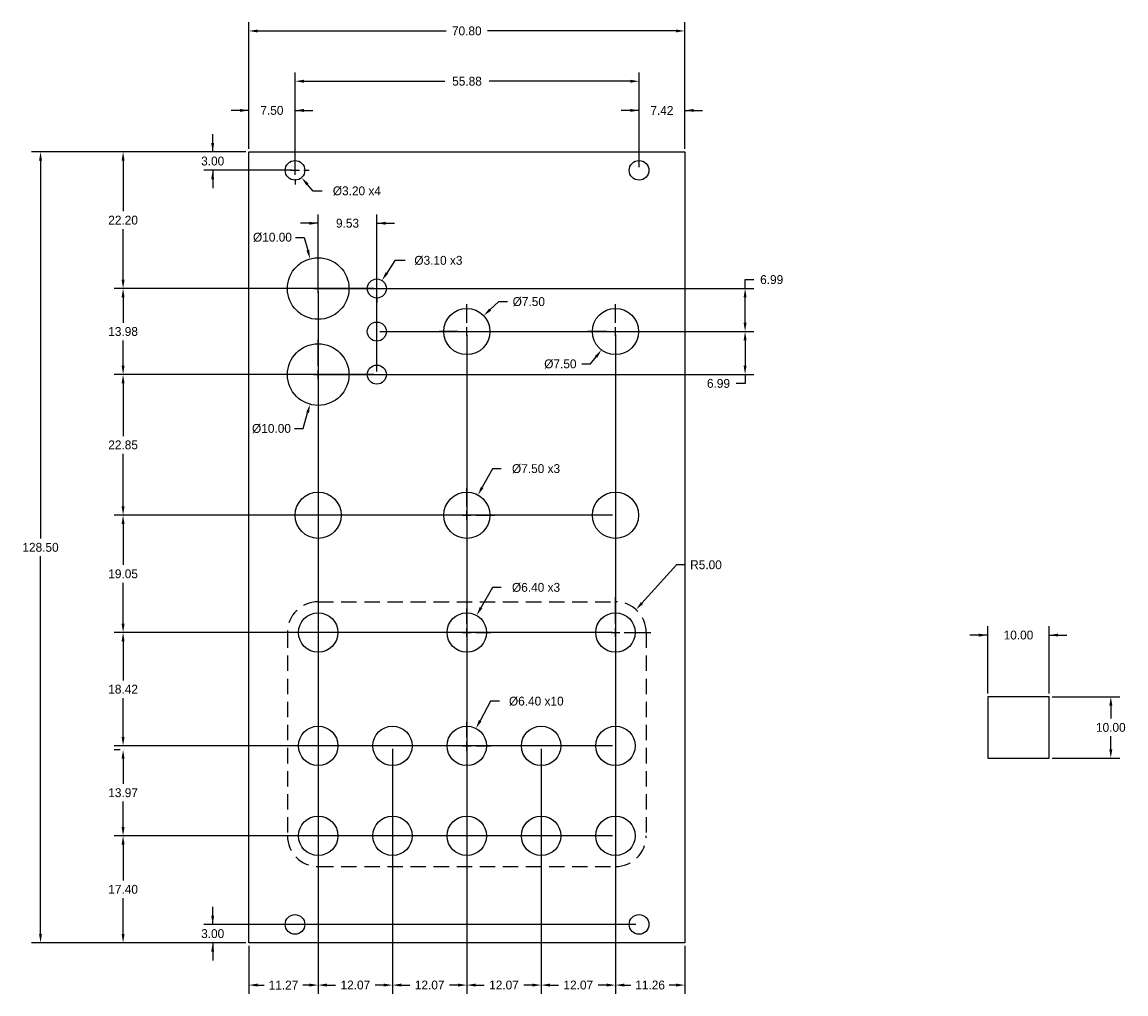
# Model space of a CAD drawing. Header units: millimetres. Extents: x -37 to 142, y -8 to 150.
import ezdxf

# ---------------------------------------------------------------- set-up
doc = ezdxf.new("R2010")
doc.units = ezdxf.units.MM
doc.header["$LTSCALE"] = 10
doc.header["$MEASUREMENT"] = 0
doc.header["$PDSIZE"] = -5
doc.linetypes.add('DASHED', pattern=[0.375, 0.25, -0.125])
for name, color, linetype in [('Dimensions', 1, 'Continuous'), ('Panel', 7, 'Continuous'), ('ScaleHelp', 3, 'Continuous'), ('Sunken', 2, 'DASHED')]:
    doc.layers.add(name, color=color, linetype=linetype)
doc.dimstyles.get("Standard").update_dxf_attribs({"dimscale": 8, "dimtxt": 0.18, "dimasz": 0.18, "dimexe": 0.18, "dimexo": 0.0625, "dimgap": 0.09, "dimtad": 0, "dimtih": 1, "dimtoh": 1, "dimzin": 0, "dimdsep": 46, "dimtxsty": 'Standard', "dimcen": -0.09, "dimadec": 0, "dimazin": 0, "dimtfac": 1, "dimtdec": 4, "dimtofl": 0, "dimtmove": 0, "dimatfit": 3, "dimfxl": 1, "dimtolj": 1, "dimtzin": 0, "dimarcsym": 0})

# ---------------------------------------------------------------- blocks, each defined once
blk = doc.blocks.new('*D105')
at = {"layer": 'Defpoints', "color": 0}
for p in [(130, 50), (120, 40), (130, 40)]:
    blk.add_point(p, dxfattribs=at)
at = {"layer": 'ScaleHelp', "color": 0, "lineweight": -2}
for p, q in [((120, 40.5), (120, 51.44)), ((130, 40.5), (130, 51.44)), ((120, 50), (117.12, 50)), ((130, 50), (132.88, 50))]:
    blk.add_line(p, q, dxfattribs=at)
at = {"layer": 'ScaleHelp', "color": 0}
for points in [[(118.56, 49.76), (118.56, 50.24), (120, 50)], [(131.44, 50.24), (131.44, 49.76), (130, 50)]]:
    blk.add_solid(points, dxfattribs=at)
at = {"layer": 'ScaleHelp', "color": 0, "insert": (125, 50), "char_height": 1.44, "attachment_point": 5}
blk.add_mtext('\\A1;10.00', dxfattribs=at)
blk = doc.blocks.new('*D106')
at = {"layer": 'Defpoints', "color": 0}
for p in [(130, 40), (130, 30), (140, 30)]:
    blk.add_point(p, dxfattribs=at)
at = {"layer": 'ScaleHelp', "color": 0, "lineweight": -2}
for p, q in [((130.5, 40), (141.44, 40)), ((140, 38.56), (140, 36.44)), ((140, 31.44), (140, 33.56)), ((130.5, 30), (141.44, 30))]:
    blk.add_line(p, q, dxfattribs=at)
at = {"layer": 'ScaleHelp', "color": 0}
for points in [[(140.24, 38.56), (139.76, 38.56), (140, 40)], [(139.76, 31.44), (140.24, 31.44), (140, 30)]]:
    blk.add_solid(points, dxfattribs=at)
at = {"layer": 'ScaleHelp', "color": 0, "insert": (140, 35), "char_height": 1.44, "attachment_point": 5}
blk.add_mtext('\\A1;10.00', dxfattribs=at)
blk = doc.blocks.new('*D168')
at = {"layer": 'Defpoints', "color": 0}
for p in [(7.5, 135.23), (0, 128.5), (7.5, 125.5)]:
    blk.add_point(p, dxfattribs=at)
at = {"layer": 'Dimensions', "color": 0, "lineweight": -2}
for p, q in [((0, 129), (0, 136.67)), ((7.5, 126), (7.5, 136.67)), ((0, 135.23), (-2.88, 135.23)), ((7.5, 135.23), (10.38, 135.23))]:
    blk.add_line(p, q, dxfattribs=at)
at = {"layer": 'Dimensions', "color": 0}
for points in [[(-1.44, 134.99), (-1.44, 135.47), (0, 135.23)], [(8.94, 135.47), (8.94, 134.99), (7.5, 135.23)]]:
    blk.add_solid(points, dxfattribs=at)
at = {"layer": 'Dimensions', "color": 0, "insert": (3.75, 135.23), "char_height": 1.44, "attachment_point": 5}
blk.add_mtext('\\A1;7.50', dxfattribs=at)
blk = doc.blocks.new('*D169')
at = {"layer": 'Defpoints', "color": 0}
for p in [(63.38, 139.97), (7.5, 125.5), (63.38, 125.5)]:
    blk.add_point(p, dxfattribs=at)
at = {"layer": 'Dimensions', "color": 0, "lineweight": -2}
for p, q in [((7.5, 126), (7.5, 141.41)), ((8.94, 139.97), (31.84, 139.97)), ((61.94, 139.97), (39.04, 139.97)), ((63.38, 126), (63.38, 141.41))]:
    blk.add_line(p, q, dxfattribs=at)
at = {"layer": 'Dimensions', "color": 0}
for points in [[(8.94, 140.21), (8.94, 139.73), (7.5, 139.97)], [(61.94, 139.73), (61.94, 140.21), (63.38, 139.97)]]:
    blk.add_solid(points, dxfattribs=at)
at = {"layer": 'Dimensions', "color": 0, "insert": (35.44, 139.97), "char_height": 1.44, "attachment_point": 5}
blk.add_mtext('\\A1;55.88', dxfattribs=at)
blk = doc.blocks.new('*D170')
at = {"layer": 'Defpoints', "color": 0}
for p in [(70.8, 135.23), (70.8, 128.5), (63.38, 125.5)]:
    blk.add_point(p, dxfattribs=at)
at = {"layer": 'Dimensions', "color": 0, "lineweight": -2}
for p, q in [((63.38, 126), (63.38, 136.67)), ((70.8, 129), (70.8, 136.67)), ((63.38, 135.23), (60.5, 135.23)), ((70.8, 135.23), (73.68, 135.23))]:
    blk.add_line(p, q, dxfattribs=at)
at = {"layer": 'Dimensions', "color": 0}
for points in [[(61.94, 134.99), (61.94, 135.47), (63.38, 135.23)], [(72.24, 135.47), (72.24, 134.99), (70.8, 135.23)]]:
    blk.add_solid(points, dxfattribs=at)
at = {"layer": 'Dimensions', "color": 0, "insert": (67.09, 135.23), "char_height": 1.44, "attachment_point": 5}
blk.add_mtext('\\A1;7.42', dxfattribs=at)
blk = doc.blocks.new('*D171')
at = {"layer": 'Defpoints', "color": 0}
for p in [(70.8, 148.14), (0, 128.5), (70.8, 129)]:
    blk.add_point(p, dxfattribs=at)
at = {"layer": 'Dimensions', "color": 0, "lineweight": -2}
for p, q in [((0, 129), (0, 149.58)), ((70.8, 129.5), (70.8, 149.58)), ((1.44, 148.14), (32.04, 148.14)), ((69.36, 148.14), (38.76, 148.14))]:
    blk.add_line(p, q, dxfattribs=at)
at = {"layer": 'Dimensions', "color": 0}
for points in [[(1.44, 148.38), (1.44, 147.9), (0, 148.14)], [(69.36, 147.9), (69.36, 148.38), (70.8, 148.14)]]:
    blk.add_solid(points, dxfattribs=at)
at = {"layer": 'Dimensions', "color": 0, "insert": (35.4, 148.14), "char_height": 1.44, "attachment_point": 5}
blk.add_mtext('\\A1;70.80', dxfattribs=at)
blk = doc.blocks.new('*D173')
at = {"layer": 'Defpoints', "color": 0}
for p in [(11.27, 106.3), (23.34, 32), (23.34, -6.85)]:
    blk.add_point(p, dxfattribs=at)
at = {"layer": 'Dimensions', "color": 0, "lineweight": -2}
for p, q in [((11.27, 105.8), (11.27, -8.29)), ((23.34, 31.5), (23.34, -8.29)), ((12.71, -6.85), (14.06, -6.85)), ((21.89, -6.85), (20.54, -6.85))]:
    blk.add_line(p, q, dxfattribs=at)
at = {"layer": 'Dimensions', "color": 0}
for points in [[(12.71, -6.61), (12.71, -7.09), (11.27, -6.85)], [(21.89, -7.09), (21.89, -6.61), (23.34, -6.85)]]:
    blk.add_solid(points, dxfattribs=at)
at = {"layer": 'Dimensions', "color": 0, "insert": (17.3, -6.85), "char_height": 1.44, "attachment_point": 5}
blk.add_mtext('\\A1;12.07', dxfattribs=at)
blk = doc.blocks.new('*D174')
at = {"layer": 'Defpoints', "color": 0}
for p in [(35.41, 99.31), (23.34, 32), (35.41, -6.85)]:
    blk.add_point(p, dxfattribs=at)
at = {"layer": 'Dimensions', "color": 0, "lineweight": -2}
for p, q in [((35.41, 98.81), (35.41, -8.29)), ((23.34, 31.5), (23.34, -8.29)), ((24.78, -6.85), (26.13, -6.85)), ((33.97, -6.85), (32.61, -6.85))]:
    blk.add_line(p, q, dxfattribs=at)
at = {"layer": 'Dimensions', "color": 0}
for points in [[(24.78, -6.61), (24.78, -7.09), (23.34, -6.85)], [(33.97, -7.09), (33.97, -6.61), (35.41, -6.85)]]:
    blk.add_solid(points, dxfattribs=at)
at = {"layer": 'Dimensions', "color": 0, "insert": (29.37, -6.85), "char_height": 1.44, "attachment_point": 5}
blk.add_mtext('\\A1;12.07', dxfattribs=at)
blk = doc.blocks.new('*D178')
at = {"layer": 'Defpoints', "color": 0}
for p in [(-5.87, 128.5), (0, 128.5), (7.5, 125.5)]:
    blk.add_point(p, dxfattribs=at)
at = {"layer": 'Dimensions', "color": 0, "lineweight": -2}
for p, q in [((-5.87, 128.5), (-5.87, 131.38)), ((-0.5, 128.5), (-7.31, 128.5)), ((7, 125.5), (-7.31, 125.5)), ((-5.87, 125.5), (-5.87, 122.62))]:
    blk.add_line(p, q, dxfattribs=at)
at = {"layer": 'Dimensions', "color": 0}
for points in [[(-6.11, 129.94), (-5.63, 129.94), (-5.87, 128.5)], [(-5.63, 124.06), (-6.11, 124.06), (-5.87, 125.5)]]:
    blk.add_solid(points, dxfattribs=at)
at = {"layer": 'Dimensions', "color": 0, "insert": (-5.87, 127), "char_height": 1.44, "attachment_point": 5}
blk.add_mtext('\\A1;3.00', dxfattribs=at)
blk = doc.blocks.new('*D179')
at = {"layer": 'Defpoints', "color": 0}
for p in [(0, 128.5), (-33.83, 0), (0, 0)]:
    blk.add_point(p, dxfattribs=at)
at = {"layer": 'Dimensions', "color": 0, "lineweight": -2}
for p, q in [((-0.5, 128.5), (-35.27, 128.5)), ((-33.83, 127.06), (-33.83, 65.69)), ((-33.83, 1.44), (-33.83, 62.81)), ((-0.5, 0), (-35.27, 0))]:
    blk.add_line(p, q, dxfattribs=at)
at = {"layer": 'Dimensions', "color": 0}
for points in [[(-33.59, 127.06), (-34.07, 127.06), (-33.83, 128.5)], [(-34.07, 1.44), (-33.59, 1.44), (-33.83, 0)]]:
    blk.add_solid(points, dxfattribs=at)
at = {"layer": 'Dimensions', "color": 0, "insert": (-33.83, 64.25), "char_height": 1.44, "attachment_point": 5}
blk.add_mtext('\\A1;128.50', dxfattribs=at)
blk = doc.blocks.new('*D183')
at = {"layer": 'Defpoints', "color": 0}
for p in [(0, 128.5), (-20.42, 106.3), (20.8, 106.3)]:
    blk.add_point(p, dxfattribs=at)
at = {"layer": 'Dimensions', "color": 0, "lineweight": -2}
for p, q in [((-0.5, 128.5), (-21.86, 128.5)), ((-20.42, 127.06), (-20.42, 118.84)), ((-20.42, 107.74), (-20.42, 115.96)), ((20.3, 106.3), (-21.86, 106.3))]:
    blk.add_line(p, q, dxfattribs=at)
at = {"layer": 'Dimensions', "color": 0}
for points in [[(-20.18, 127.06), (-20.66, 127.06), (-20.42, 128.5)], [(-20.66, 107.74), (-20.18, 107.74), (-20.42, 106.3)]]:
    blk.add_solid(points, dxfattribs=at)
at = {"layer": 'Dimensions', "color": 0, "insert": (-20.42, 117.4), "char_height": 1.44, "attachment_point": 5}
blk.add_mtext('\\A1;22.20', dxfattribs=at)
blk = doc.blocks.new('*D184')
at = {"layer": 'Defpoints', "color": 0}
for p in [(11.27, 106.3), (-20.42, 92.32), (20.8, 92.32)]:
    blk.add_point(p, dxfattribs=at)
at = {"layer": 'Dimensions', "color": 0, "lineweight": -2}
for p, q in [((10.77, 106.3), (-21.86, 106.3)), ((-20.42, 104.86), (-20.42, 100.75)), ((-20.42, 93.76), (-20.42, 97.87)), ((20.3, 92.32), (-21.86, 92.32))]:
    blk.add_line(p, q, dxfattribs=at)
at = {"layer": 'Dimensions', "color": 0}
for points in [[(-20.18, 104.86), (-20.66, 104.86), (-20.42, 106.3)], [(-20.66, 93.76), (-20.18, 93.76), (-20.42, 92.32)]]:
    blk.add_solid(points, dxfattribs=at)
at = {"layer": 'Dimensions', "color": 0, "insert": (-20.42, 99.31), "char_height": 1.44, "attachment_point": 5}
blk.add_mtext('\\A1;13.98', dxfattribs=at)
blk = doc.blocks.new('*D185')
at = {"layer": 'Defpoints', "color": 0}
for p in [(20.8, 92.32), (-20.42, 69.47), (59.55, 69.47)]:
    blk.add_point(p, dxfattribs=at)
at = {"layer": 'Dimensions', "color": 0, "lineweight": -2}
for p, q in [((20.3, 92.32), (-21.86, 92.32)), ((-20.42, 90.88), (-20.42, 82.33)), ((-20.42, 70.91), (-20.42, 79.45)), ((59.05, 69.47), (-21.86, 69.47))]:
    blk.add_line(p, q, dxfattribs=at)
at = {"layer": 'Dimensions', "color": 0}
for points in [[(-20.18, 90.88), (-20.66, 90.88), (-20.42, 92.32)], [(-20.66, 70.91), (-20.18, 70.91), (-20.42, 69.47)]]:
    blk.add_solid(points, dxfattribs=at)
at = {"layer": 'Dimensions', "color": 0, "insert": (-20.42, 80.89), "char_height": 1.44, "attachment_point": 5}
blk.add_mtext('\\A1;22.85', dxfattribs=at)
blk = doc.blocks.new('*D186')
at = {"layer": 'Defpoints', "color": 0}
for p in [(59.55, 69.47), (-20.42, 50.42), (59.55, 50.42)]:
    blk.add_point(p, dxfattribs=at)
at = {"layer": 'Dimensions', "color": 0, "lineweight": -2}
for p, q in [((59.05, 69.47), (-21.86, 69.47)), ((-20.42, 68.03), (-20.42, 61.39)), ((-20.42, 51.86), (-20.42, 58.51)), ((59.05, 50.42), (-21.86, 50.42))]:
    blk.add_line(p, q, dxfattribs=at)
at = {"layer": 'Dimensions', "color": 0}
for points in [[(-20.18, 68.03), (-20.66, 68.03), (-20.42, 69.47)], [(-20.66, 51.86), (-20.18, 51.86), (-20.42, 50.42)]]:
    blk.add_solid(points, dxfattribs=at)
at = {"layer": 'Dimensions', "color": 0, "insert": (-20.42, 59.95), "char_height": 1.44, "attachment_point": 5}
blk.add_mtext('\\A1;19.05', dxfattribs=at)
blk = doc.blocks.new('*D187')
at = {"layer": 'Defpoints', "color": 0}
for p in [(-20.42, 50.42), (59.55, 50.42), (59.55, 32)]:
    blk.add_point(p, dxfattribs=at)
at = {"layer": 'Dimensions', "color": 0, "lineweight": -2}
for p, q in [((59.05, 50.42), (-21.86, 50.42)), ((-20.42, 48.98), (-20.42, 42.65)), ((-20.42, 33.44), (-20.42, 39.77)), ((59.05, 32), (-21.86, 32))]:
    blk.add_line(p, q, dxfattribs=at)
at = {"layer": 'Dimensions', "color": 0}
for points in [[(-20.18, 48.98), (-20.66, 48.98), (-20.42, 50.42)], [(-20.66, 33.44), (-20.18, 33.44), (-20.42, 32)]]:
    blk.add_solid(points, dxfattribs=at)
at = {"layer": 'Dimensions', "color": 0, "insert": (-20.42, 41.21), "char_height": 1.44, "attachment_point": 5}
blk.add_mtext('\\A1;18.42', dxfattribs=at)
blk = doc.blocks.new('*D188')
at = {"layer": 'Defpoints', "color": 0}
for p in [(-20.42, 31.37), (-20.42, 17.4), (59.55, 17.4)]:
    blk.add_point(p, dxfattribs=at)
at = {"layer": 'Dimensions', "color": 0, "lineweight": -2}
for p, q in [((-20.92, 31.37), (-21.86, 31.37)), ((-20.42, 29.93), (-20.42, 25.82)), ((-20.42, 18.84), (-20.42, 22.95)), ((59.05, 17.4), (-21.86, 17.4))]:
    blk.add_line(p, q, dxfattribs=at)
at = {"layer": 'Dimensions', "color": 0}
for points in [[(-20.18, 29.93), (-20.66, 29.93), (-20.42, 31.37)], [(-20.66, 18.84), (-20.18, 18.84), (-20.42, 17.4)]]:
    blk.add_solid(points, dxfattribs=at)
at = {"layer": 'Dimensions', "color": 0, "insert": (-20.42, 24.39), "char_height": 1.44, "attachment_point": 5}
blk.add_mtext('\\A1;13.97', dxfattribs=at)
blk = doc.blocks.new('*D189')
at = {"layer": 'Defpoints', "color": 0}
for p in [(59.55, 17.4), (-20.42, 0), (0, 0)]:
    blk.add_point(p, dxfattribs=at)
at = {"layer": 'Dimensions', "color": 0, "lineweight": -2}
for p, q in [((59.05, 17.4), (-21.86, 17.4)), ((-20.42, 15.96), (-20.42, 10.14)), ((-20.42, 1.44), (-20.42, 7.26)), ((-0.5, 0), (-21.86, 0))]:
    blk.add_line(p, q, dxfattribs=at)
at = {"layer": 'Dimensions', "color": 0}
for points in [[(-20.18, 15.96), (-20.66, 15.96), (-20.42, 17.4)], [(-20.66, 1.44), (-20.18, 1.44), (-20.42, 0)]]:
    blk.add_solid(points, dxfattribs=at)
at = {"layer": 'Dimensions', "color": 0, "insert": (-20.42, 8.7), "char_height": 1.44, "attachment_point": 5}
blk.add_mtext('\\A1;17.40', dxfattribs=at)
blk = doc.blocks.new('*D190')
at = {"layer": 'Defpoints', "color": 0}
for p in [(63.38, 3), (-5.87, 0), (0, 0)]:
    blk.add_point(p, dxfattribs=at)
at = {"layer": 'Dimensions', "color": 0, "lineweight": -2}
for p, q in [((-5.87, 3), (-5.87, 5.88)), ((62.88, 3), (-7.31, 3)), ((-0.5, 0), (-7.31, 0)), ((-5.87, 0), (-5.87, -2.88))]:
    blk.add_line(p, q, dxfattribs=at)
at = {"layer": 'Dimensions', "color": 0}
for points in [[(-6.11, 4.44), (-5.63, 4.44), (-5.87, 3)], [(-5.63, -1.44), (-6.11, -1.44), (-5.87, 0)]]:
    blk.add_solid(points, dxfattribs=at)
at = {"layer": 'Dimensions', "color": 0, "insert": (-5.87, 1.5), "char_height": 1.44, "attachment_point": 5}
blk.add_mtext('\\A1;3.00', dxfattribs=at)
blk = doc.blocks.new('*D191')
at = {"layer": 'Defpoints', "color": 0}
for p in [(11.27, 106.3), (80.6, 106.3), (20.8, 99.31)]:
    blk.add_point(p, dxfattribs=at)
at = {"layer": 'Dimensions', "color": 0, "lineweight": -2}
for p, q in [((80.6, 107.74), (82.04, 107.74)), ((80.6, 106.3), (80.6, 107.74)), ((11.77, 106.3), (82.04, 106.3)), ((80.6, 100.75), (80.6, 104.86)), ((21.3, 99.31), (82.04, 99.31))]:
    blk.add_line(p, q, dxfattribs=at)
at = {"layer": 'Dimensions', "color": 0}
for points in [[(80.84, 104.86), (80.36, 104.86), (80.6, 106.3)], [(80.36, 100.75), (80.84, 100.75), (80.6, 99.31)]]:
    blk.add_solid(points, dxfattribs=at)
at = {"layer": 'Dimensions', "color": 0, "insert": (84.92, 107.74), "char_height": 1.44, "attachment_point": 5}
blk.add_mtext('\\A1;6.99', dxfattribs=at)
blk = doc.blocks.new('*D192')
at = {"layer": 'Defpoints', "color": 0}
for p in [(59.55, 99.31), (11.27, 92.32), (80.6, 92.32)]:
    blk.add_point(p, dxfattribs=at)
at = {"layer": 'Dimensions', "color": 0, "lineweight": -2}
for p, q in [((60.05, 99.31), (82.04, 99.31)), ((80.6, 97.87), (80.6, 93.76)), ((11.77, 92.32), (82.04, 92.32)), ((80.6, 92.32), (80.6, 90.88)), ((80.6, 90.88), (79.16, 90.88))]:
    blk.add_line(p, q, dxfattribs=at)
at = {"layer": 'Dimensions', "color": 0}
for points in [[(80.84, 97.87), (80.36, 97.87), (80.6, 99.31)], [(80.36, 93.76), (80.84, 93.76), (80.6, 92.32)]]:
    blk.add_solid(points, dxfattribs=at)
at = {"layer": 'Dimensions', "color": 0, "insert": (76.28, 90.88), "char_height": 1.44, "attachment_point": 5}
blk.add_mtext('\\A1;6.99', dxfattribs=at)
blk = doc.blocks.new('*D193')
at = {"layer": 'Defpoints', "color": 0}
for p in [(11.27, 116.9), (11.27, 106.3), (20.8, 92.32)]:
    blk.add_point(p, dxfattribs=at)
at = {"layer": 'Dimensions', "color": 0, "lineweight": -2}
for p, q in [((11.27, 106.8), (11.27, 118.34)), ((20.8, 92.82), (20.8, 118.34)), ((11.27, 116.9), (8.39, 116.9)), ((20.8, 116.9), (23.68, 116.9))]:
    blk.add_line(p, q, dxfattribs=at)
at = {"layer": 'Dimensions', "color": 0}
for points in [[(9.83, 116.66), (9.83, 117.14), (11.27, 116.9)], [(22.24, 117.14), (22.24, 116.66), (20.8, 116.9)]]:
    blk.add_solid(points, dxfattribs=at)
at = {"layer": 'Dimensions', "color": 0, "insert": (16.03, 116.9), "char_height": 1.44, "attachment_point": 5}
blk.add_mtext('\\A1;9.53', dxfattribs=at)
blk = doc.blocks.new('*D194')
at = {"layer": 'Defpoints', "color": 0}
for p in [(21.63, 107.6), (19.96, 105)]:
    blk.add_point(p, dxfattribs=at)
at = {"layer": 'Dimensions', "color": 0, "lineweight": -2}
for p, q in [((23.71, 110.85), (22.41, 108.82)), ((25.39, 110.85), (23.71, 110.85)), ((20.8, 107.74), (20.8, 108.57)), ((19.36, 106.3), (18.52, 106.3)), ((20.08, 106.3), (21.52, 106.3)), ((20.8, 105.58), (20.8, 107.02)), ((22.24, 106.3), (23.07, 106.3)), ((20.8, 104.86), (20.8, 104.03))]:
    blk.add_line(p, q, dxfattribs=at)
at = {"layer": 'Dimensions', "color": 0}
blk.add_solid([(22.21, 108.95), (22.61, 108.69), (21.63, 107.6)], dxfattribs=at)
at = {"layer": 'Dimensions', "color": 0, "insert": (30.79, 110.85), "char_height": 1.44, "attachment_point": 5}
blk.add_mtext('\\A1;%%c3.10 x3', dxfattribs=at)
blk = doc.blocks.new('*D195')
at = {"layer": 'Defpoints', "color": 0}
for p in [(9.95, 111.12), (12.58, 101.48)]:
    blk.add_point(p, dxfattribs=at)
at = {"layer": 'Dimensions', "color": 0, "lineweight": -2}
for p, q in [((7.56, 114.61), (9, 114.61)), ((9, 114.61), (9.57, 112.51)), ((11.27, 107.74), (11.27, 112.02)), ((9.83, 106.3), (5.55, 106.3)), ((10.55, 106.3), (11.99, 106.3)), ((11.27, 105.58), (11.27, 107.02)), ((12.71, 106.3), (16.98, 106.3)), ((11.27, 104.86), (11.27, 100.58))]:
    blk.add_line(p, q, dxfattribs=at)
at = {"layer": 'Dimensions', "color": 0}
blk.add_solid([(9.34, 112.45), (9.81, 112.58), (9.95, 111.12)], dxfattribs=at)
at = {"layer": 'Dimensions', "color": 0, "insert": (3.84, 114.61), "char_height": 1.44, "attachment_point": 5}
blk.add_mtext('\\A1;%%c10.00', dxfattribs=at)
blk = doc.blocks.new('*D196')
at = {"layer": 'Defpoints', "color": 0}
for p in [(12.6, 97.14), (9.93, 87.5)]:
    blk.add_point(p, dxfattribs=at)
at = {"layer": 'Dimensions', "color": 0, "lineweight": -2}
for p, q in [((11.27, 93.76), (11.27, 98.04)), ((9.83, 92.32), (5.55, 92.32)), ((10.55, 92.32), (11.99, 92.32)), ((11.27, 91.6), (11.27, 93.04)), ((12.71, 92.32), (16.99, 92.32)), ((11.27, 90.88), (11.27, 86.6)), ((8.84, 83.55), (9.55, 86.11)), ((7.4, 83.55), (8.84, 83.55))]:
    blk.add_line(p, q, dxfattribs=at)
at = {"layer": 'Dimensions', "color": 0}
blk.add_solid([(9.78, 86.05), (9.32, 86.18), (9.93, 87.5)], dxfattribs=at)
at = {"layer": 'Dimensions', "color": 0, "insert": (3.68, 83.55), "char_height": 1.44, "attachment_point": 5}
blk.add_mtext('\\A1;%%c10.00', dxfattribs=at)
blk = doc.blocks.new('*D197')
at = {"layer": 'Defpoints', "color": 0}
for p in [(37.22, 72.75), (33.59, 66.19)]:
    blk.add_point(p, dxfattribs=at)
at = {"layer": 'Dimensions', "color": 0, "lineweight": -2}
for p, q in [((39.57, 77.02), (37.91, 74.01)), ((41.01, 77.02), (39.57, 77.02)), ((35.41, 70.91), (35.41, 73.94)), ((35.41, 68.75), (35.41, 70.19)), ((33.97, 69.47), (30.94, 69.47)), ((34.69, 69.47), (36.13, 69.47)), ((36.85, 69.47), (39.88, 69.47)), ((35.41, 68.03), (35.41, 65))]:
    blk.add_line(p, q, dxfattribs=at)
at = {"layer": 'Dimensions', "color": 0}
blk.add_solid([(37.7, 74.13), (38.12, 73.9), (37.22, 72.75)], dxfattribs=at)
at = {"layer": 'Dimensions', "color": 0, "insert": (46.65, 77.02), "char_height": 1.44, "attachment_point": 5}
blk.add_mtext('\\A1;%%c7.50 x3', dxfattribs=at)
blk = doc.blocks.new('*D198')
at = {"layer": 'Defpoints', "color": 0}
for p in [(36.99, 53.2), (33.82, 47.64)]:
    blk.add_point(p, dxfattribs=at)
at = {"layer": 'Dimensions', "color": 0, "lineweight": -2}
for p, q in [((39.57, 57.73), (37.7, 54.45)), ((41.01, 57.73), (39.57, 57.73)), ((35.41, 51.86), (35.41, 54.34)), ((33.97, 50.42), (31.49, 50.42)), ((34.69, 50.42), (36.13, 50.42)), ((35.41, 49.7), (35.41, 51.14)), ((36.85, 50.42), (39.33, 50.42)), ((35.41, 48.98), (35.41, 46.5))]:
    blk.add_line(p, q, dxfattribs=at)
at = {"layer": 'Dimensions', "color": 0}
blk.add_solid([(37.5, 54.57), (37.91, 54.33), (36.99, 53.2)], dxfattribs=at)
at = {"layer": 'Dimensions', "color": 0, "insert": (46.65, 57.73), "char_height": 1.44, "attachment_point": 5}
blk.add_mtext('\\A1;%%c6.40 x3', dxfattribs=at)
blk = doc.blocks.new('*D199')
at = {"layer": 'Defpoints', "color": 0}
for p in [(38.14, 101.88), (32.67, 96.74)]:
    blk.add_point(p, dxfattribs=at)
at = {"layer": 'Dimensions', "color": 0, "lineweight": -2}
for p, q in [((40.55, 104.15), (39.19, 102.87)), ((41.99, 104.15), (40.55, 104.15)), ((35.41, 100.75), (35.41, 103.78)), ((33.97, 99.31), (30.94, 99.31)), ((34.69, 99.31), (36.13, 99.31)), ((35.41, 98.59), (35.41, 100.03)), ((36.85, 99.31), (39.88, 99.31)), ((35.41, 97.87), (35.41, 94.84))]:
    blk.add_line(p, q, dxfattribs=at)
at = {"layer": 'Dimensions', "color": 0}
blk.add_solid([(39.02, 103.04), (39.35, 102.69), (38.14, 101.88)], dxfattribs=at)
at = {"layer": 'Dimensions', "color": 0, "insert": (45.47, 104.15), "char_height": 1.44, "attachment_point": 5}
blk.add_mtext('\\A1;%%c7.50', dxfattribs=at)
blk = doc.blocks.new('*D200')
at = {"layer": 'Defpoints', "color": 0}
for p in [(61.82, 102.29), (57.27, 96.33)]:
    blk.add_point(p, dxfattribs=at)
at = {"layer": 'Dimensions', "color": 0, "lineweight": -2}
for p, q in [((59.55, 100.75), (59.55, 103.78)), ((58.1, 99.31), (55.08, 99.31)), ((58.83, 99.31), (60.27, 99.31)), ((59.55, 98.59), (59.55, 100.03)), ((60.98, 99.31), (64.02, 99.31)), ((59.55, 97.87), (59.55, 94.84)), ((55.52, 94.04), (56.4, 95.18)), ((54.08, 94.04), (55.52, 94.04))]:
    blk.add_line(p, q, dxfattribs=at)
at = {"layer": 'Dimensions', "color": 0}
blk.add_solid([(56.59, 95.04), (56.21, 95.33), (57.27, 96.33)], dxfattribs=at)
at = {"layer": 'Dimensions', "color": 0, "insert": (50.6, 94.04), "char_height": 1.44, "attachment_point": 5}
blk.add_mtext('\\A1;%%c7.50', dxfattribs=at)
blk = doc.blocks.new('*D201')
at = {"layer": 'Defpoints', "color": 0}
for p in [(36.9, 34.83), (33.91, 29.17)]:
    blk.add_point(p, dxfattribs=at)
at = {"layer": 'Dimensions', "color": 0, "lineweight": -2}
for p, q in [((39.25, 39.25), (37.58, 36.1)), ((40.69, 39.25), (39.25, 39.25)), ((35.41, 33.44), (35.41, 35.92)), ((35.41, 31.28), (35.41, 32.72)), ((33.97, 32), (31.49, 32)), ((34.69, 32), (36.13, 32)), ((35.41, 30.56), (35.41, 28.08)), ((36.85, 32), (39.33, 32))]:
    blk.add_line(p, q, dxfattribs=at)
at = {"layer": 'Dimensions', "color": 0}
blk.add_solid([(37.36, 36.21), (37.79, 35.99), (36.9, 34.83)], dxfattribs=at)
at = {"layer": 'Dimensions', "color": 0, "insert": (46.69, 39.25), "char_height": 1.44, "attachment_point": 5}
blk.add_mtext('\\A1;%%c6.40 x10', dxfattribs=at)
blk = doc.blocks.new('*D202')
at = {"layer": 'Defpoints', "color": 0}
for p in [(6.44, 126.7), (8.56, 124.3)]:
    blk.add_point(p, dxfattribs=at)
at = {"layer": 'Dimensions', "color": 0, "lineweight": -2}
for p, q in [((7.5, 126.94), (7.5, 127.82)), ((6.06, 125.5), (5.18, 125.5)), ((6.78, 125.5), (8.22, 125.5)), ((7.5, 124.78), (7.5, 126.22)), ((8.94, 125.5), (9.82, 125.5)), ((7.5, 124.06), (7.5, 123.18)), ((10.47, 122.14), (9.51, 123.22)), ((11.91, 122.14), (10.47, 122.14))]:
    blk.add_line(p, q, dxfattribs=at)
at = {"layer": 'Dimensions', "color": 0}
blk.add_solid([(9.69, 123.38), (9.33, 123.06), (8.56, 124.3)], dxfattribs=at)
at = {"layer": 'Dimensions', "color": 0, "insert": (17.55, 122.14), "char_height": 1.44, "attachment_point": 5}
blk.add_mtext('\\A1;%%c3.20 x4', dxfattribs=at)
blk = doc.blocks.new('*D203')
at = {"layer": 'Defpoints', "color": 0}
for p in [(35.41, 98.68), (47.48, 32), (47.48, -6.85)]:
    blk.add_point(p, dxfattribs=at)
at = {"layer": 'Dimensions', "color": 0, "lineweight": -2}
for p, q in [((35.41, 98.18), (35.41, -8.29)), ((47.48, 31.5), (47.48, -8.29)), ((36.85, -6.85), (38.2, -6.85)), ((46.04, -6.85), (44.68, -6.85))]:
    blk.add_line(p, q, dxfattribs=at)
at = {"layer": 'Dimensions', "color": 0}
for points in [[(36.85, -6.61), (36.85, -7.09), (35.41, -6.85)], [(46.04, -7.09), (46.04, -6.61), (47.48, -6.85)]]:
    blk.add_solid(points, dxfattribs=at)
at = {"layer": 'Dimensions', "color": 0, "insert": (41.44, -6.85), "char_height": 1.44, "attachment_point": 5}
blk.add_mtext('\\A1;12.07', dxfattribs=at)
blk = doc.blocks.new('*D204')
at = {"layer": 'Defpoints', "color": 0}
for p in [(47.48, 32), (59.55, 17.4), (59.55, -6.85)]:
    blk.add_point(p, dxfattribs=at)
at = {"layer": 'Dimensions', "color": 0, "lineweight": -2}
for p, q in [((47.48, 31.5), (47.48, -8.29)), ((59.55, 16.9), (59.55, -8.29)), ((48.92, -6.85), (50.27, -6.85)), ((58.1, -6.85), (56.75, -6.85))]:
    blk.add_line(p, q, dxfattribs=at)
at = {"layer": 'Dimensions', "color": 0}
for points in [[(48.92, -6.61), (48.92, -7.09), (47.48, -6.85)], [(58.1, -7.09), (58.1, -6.61), (59.55, -6.85)]]:
    blk.add_solid(points, dxfattribs=at)
at = {"layer": 'Dimensions', "color": 0, "insert": (53.51, -6.85), "char_height": 1.44, "attachment_point": 5}
blk.add_mtext('\\A1;12.07', dxfattribs=at)
blk = doc.blocks.new('*D205')
at = {"layer": 'Defpoints', "color": 0}
for p in [(11.27, 106.3), (0, 0), (0, -6.85)]:
    blk.add_point(p, dxfattribs=at)
at = {"layer": 'Dimensions', "color": 0, "lineweight": -2}
for p, q in [((11.27, 105.8), (11.27, -8.29)), ((0, -0.5), (0, -8.29)), ((1.44, -6.85), (2.51, -6.85)), ((9.83, -6.85), (8.75, -6.85))]:
    blk.add_line(p, q, dxfattribs=at)
at = {"layer": 'Dimensions', "color": 0}
for points in [[(1.44, -6.61), (1.44, -7.09), (0, -6.85)], [(9.83, -7.09), (9.83, -6.61), (11.27, -6.85)]]:
    blk.add_solid(points, dxfattribs=at)
at = {"layer": 'Dimensions', "color": 0, "insert": (5.63, -6.85), "char_height": 1.44, "attachment_point": 5}
blk.add_mtext('\\A1;11.27', dxfattribs=at)
blk = doc.blocks.new('*D206')
at = {"layer": 'Defpoints', "color": 0}
for p in [(59.55, 99.31), (70.8, 0), (70.8, -6.85)]:
    blk.add_point(p, dxfattribs=at)
at = {"layer": 'Dimensions', "color": 0, "lineweight": -2}
for p, q in [((59.55, 98.81), (59.55, -8.29)), ((70.8, -0.5), (70.8, -8.29)), ((60.98, -6.85), (62.05, -6.85)), ((69.36, -6.85), (68.29, -6.85))]:
    blk.add_line(p, q, dxfattribs=at)
at = {"layer": 'Dimensions', "color": 0}
for points in [[(60.98, -6.61), (60.98, -7.09), (59.55, -6.85)], [(69.36, -7.09), (69.36, -6.61), (70.8, -6.85)]]:
    blk.add_solid(points, dxfattribs=at)
at = {"layer": 'Dimensions', "color": 0, "insert": (65.17, -6.85), "char_height": 1.44, "attachment_point": 5}
blk.add_mtext('\\A1;11.26', dxfattribs=at)
blk = doc.blocks.new('*D207')
at = {"layer": 'Defpoints', "color": 0}
for p in [(62.89, 54.14), (59.55, 50.42)]:
    blk.add_point(p, dxfattribs=at)
at = {"layer": 'Dimensions', "color": 0, "lineweight": -2}
for p, q in [((69.45, 61.42), (63.85, 55.21)), ((70.89, 61.42), (69.45, 61.42)), ((59.55, 51.86), (59.55, 56.14)), ((58.1, 50.42), (53.83, 50.42)), ((58.83, 50.42), (60.27, 50.42)), ((59.55, 49.7), (59.55, 51.14)), ((60.98, 50.42), (65.27, 50.42)), ((59.55, 48.98), (59.55, 44.7))]:
    blk.add_line(p, q, dxfattribs=at)
at = {"layer": 'Dimensions', "color": 0}
blk.add_solid([(63.68, 55.37), (64.03, 55.05), (62.89, 54.14)], dxfattribs=at)
at = {"layer": 'Dimensions', "color": 0, "insert": (74.25, 61.42), "char_height": 1.44, "attachment_point": 5}
blk.add_mtext('\\A1;R5.00', dxfattribs=at)

msp = doc.modelspace()

# ---------------------------------------------------------------- linework, layer by layer
at = {"layer": 'Panel'}
msp.add_lwpolyline([(0, 0), (0, 128.5), (70.8, 128.5), (70.8, 0)], close=True, dxfattribs=at)
for centre, radius in [((7.5, 125.5), 1.6), ((63.38, 125.5), 1.6), ((11.265, 106.3), 5), ((20.795, 106.3), 1.55), ((35.405, 99.31), 3.75), ((59.545, 99.31), 3.75), ((20.795, 99.31), 1.55), ((11.265, 92.32), 5), ((20.795, 92.32), 1.55), ((11.265, 69.47), 3.75), ((35.405, 69.47), 3.75), ((59.545, 69.47), 3.75), ((11.265, 50.42), 3.2), ((35.405, 50.42), 3.2), ((59.545, 50.42), 3.2), ((11.265, 32), 3.2), ((23.335, 32), 3.2), ((35.405, 32), 3.2), ((47.475, 32), 3.2), ((59.545, 32), 3.2), ((11.265, 17.4), 3.2), ((23.335, 17.4), 3.2), ((35.405, 17.4), 3.2), ((47.475, 17.4), 3.2), ((59.545, 17.4), 3.2), ((7.5, 3), 1.6), ((63.38, 3), 1.6)]:
    msp.add_circle(centre, radius, dxfattribs=at)
at = {"layer": 'ScaleHelp'}
msp.add_lwpolyline([(120, 40), (120, 30), (130, 30), (130, 40)], close=True, dxfattribs=at)
at = {"layer": 'Sunken'}
for p, q in [((11.265, 55.42), (59.545, 55.42)), ((6.265, 50.42), (6.265, 17.4)), ((64.545, 50.42), (64.545, 17.4)), ((11.265, 12.4), (59.545, 12.4))]:
    msp.add_line(p, q, dxfattribs=at)
for centre, start, end in [((11.265, 50.42), 90, 180), ((59.545, 50.42), 0, 90), ((11.265, 17.4), 180, 270), ((59.545, 17.4), 270, 0)]:
    msp.add_arc(centre, 5, start, end, dxfattribs=at)

# ---------------------------------------------------------------- dimensions: what is measured, and where the dimension line sits
at = {"layer": 'Dimensions'}
for base, p1, p2, picture, middle in [((70.8, 148.142), (0, 128.5), (70.8, 129), '*D171', (35.4, 148.142)), ((63.38, 139.969), (7.5, 125.5), (63.38, 125.5), '*D169', (35.44, 139.969)), ((7.5, 135.228), (0, 128.5), (7.5, 125.5), '*D168', (3.75, 135.228)), ((70.8, 135.228), (63.38, 125.5), (70.8, 128.5), '*D170', (67.09, 135.228)), ((11.265, 116.903), (20.795, 92.32), (11.265, 106.3), '*D193', (16.03, 116.903)), ((0, -6.847363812), (11.265, 106.3), (0, 0), '*D205', (5.6325, -6.847363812)), ((23.335, -6.847), (11.265, 106.3), (23.335, 32), '*D173', (17.3, -6.847)), ((35.405, -6.847), (23.335, 32), (35.405, 99.31), '*D174', (29.37, -6.847)), ((47.475, -6.847), (35.405, 98.68), (47.475, 32), '*D203', (41.44, -6.847)), ((59.545, -6.847), (47.475, 32), (59.545, 17.4), '*D204', (53.51, -6.847))]:
    dim = msp.add_linear_dim(base=base, p1=p1, p2=p2, dimstyle='Standard', dxfattribs=at)
    dim.commit()
    dim.dimension.update_dxf_attribs({"geometry": picture, "text_midpoint": middle})
for base, p1, p2, picture, middle in [((-5.874, 128.5), (7.5, 125.5), (0, 128.5), '*D178', (-5.874, 127)), ((-33.828, 0), (0, 128.5), (0, 0), '*D179', (-33.828, 64.25)), ((-20.423, 106.3), (0, 128.5), (20.795, 106.3), '*D183', (-20.423, 117.4)), ((80.604, 106.3), (20.795, 99.31), (11.265, 106.3), '*D191', (84.924, 107.74)), ((-20.423, 92.32), (11.265, 106.3), (20.795, 92.32), '*D184', (-20.423, 99.31)), ((80.604, 92.32), (59.545, 99.31), (11.265, 92.32), '*D192', (76.284, 90.88)), ((-20.423, 69.47), (20.795, 92.32), (59.545, 69.47), '*D185', (-20.423, 80.895)), ((-20.423, 50.42), (59.545, 69.47), (59.545, 50.42), '*D186', (-20.423, 59.945)), ((-20.423, 50.42), (59.545, 32), (59.545, 50.42), '*D187', (-20.423, 41.21)), ((-20.423, 17.4), (-20.423, 31.37), (59.545, 17.4), '*D188', (-20.423, 24.385)), ((-20.423, 0), (59.545, 17.4), (0, 0), '*D189', (-20.423, 8.7)), ((-5.874, 0), (63.38, 3), (0, 0), '*D190', (-5.874, 1.5))]:
    dim = msp.add_linear_dim(base=base, p1=p1, p2=p2, angle=90, dimstyle='Standard', dxfattribs=at)
    dim.commit()
    dim.dimension.update_dxf_attribs({"geometry": picture, "text_midpoint": middle})
for p1, p2, override, picture, middle in [((6.44, 126.699), (8.56, 124.301), {"dimpost": '<> x4'}, '*D202', (17.547, 122.144)), ((19.958, 104.995), (21.632, 107.605), {"dimpost": '<> x3'}, '*D194', (30.795, 110.854)), ((33.592, 66.187), (37.218, 72.753), {"dimpost": '<> x3'}, '*D197', (46.652, 77.015)), ((33.819, 47.64), (36.991, 53.2), {"dimpost": '<> x3'}, '*D198', (46.652, 57.725)), ((33.908, 29.172), (36.902, 34.828), {"dimpost": '<> x10'}, '*D201', (46.685, 39.252))]:
    dim = msp.add_diameter_dim_2p(p1=p1, p2=p2, dimstyle='Standard', override=override, dxfattribs=at)
    dim.commit()
    dim.dimension.update_dxf_attribs({"geometry": picture, "text_midpoint": middle, "dimtype": 163})
for p1, p2, picture, middle in [((12.578, 101.475), (9.952, 111.125), '*D195', (3.842, 114.614)), ((32.673, 96.741), (38.137, 101.879), '*D199', (45.473, 104.152)), ((61.82, 102.291), (57.27, 96.329), '*D200', (50.604, 94.039)), ((12.599, 97.139), (9.931, 87.501), '*D196', (3.679, 83.554))]:
    dim = msp.add_diameter_dim_2p(p1=p1, p2=p2, dimstyle='Standard', dxfattribs=at)
    dim.commit()
    dim.dimension.update_dxf_attribs({"geometry": picture, "text_midpoint": middle, "dimtype": 163})
at = {"layer": 'Dimensions', "color": 1}
dim = msp.add_linear_dim(base=(70.8, -6.847363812), p1=(59.545, 99.31), p2=(70.8, 0), dimstyle='Standard', dxfattribs=at)
dim.commit()
dim.dimension.update_dxf_attribs({"geometry": '*D206', "text_midpoint": (65.1725, -6.847363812)})
at = {"layer": 'Dimensions'}
dim = msp.add_radius_dim(center=(59.545, 50.42), mpoint=(62.89, 54.136), dimstyle='Standard', dxfattribs=at)
dim.commit()
dim.dimension.update_dxf_attribs({"geometry": '*D207', "text_midpoint": (74.25, 61.422), "dimtype": 164})
at = {"layer": 'ScaleHelp'}
dim = msp.add_linear_dim(base=(130, 50), p1=(120, 40), p2=(130, 40), dimstyle='Standard', dxfattribs=at)
dim.commit()
dim.dimension.update_dxf_attribs({"geometry": '*D105', "text_midpoint": (125, 50)})
dim = msp.add_linear_dim(base=(140, 30), p1=(130, 40), p2=(130, 30), angle=90, dimstyle='Standard', dxfattribs=at)
dim.commit()
dim.dimension.update_dxf_attribs({"geometry": '*D106', "text_midpoint": (140, 35)})

doc.saveas('drawing.dxf')
